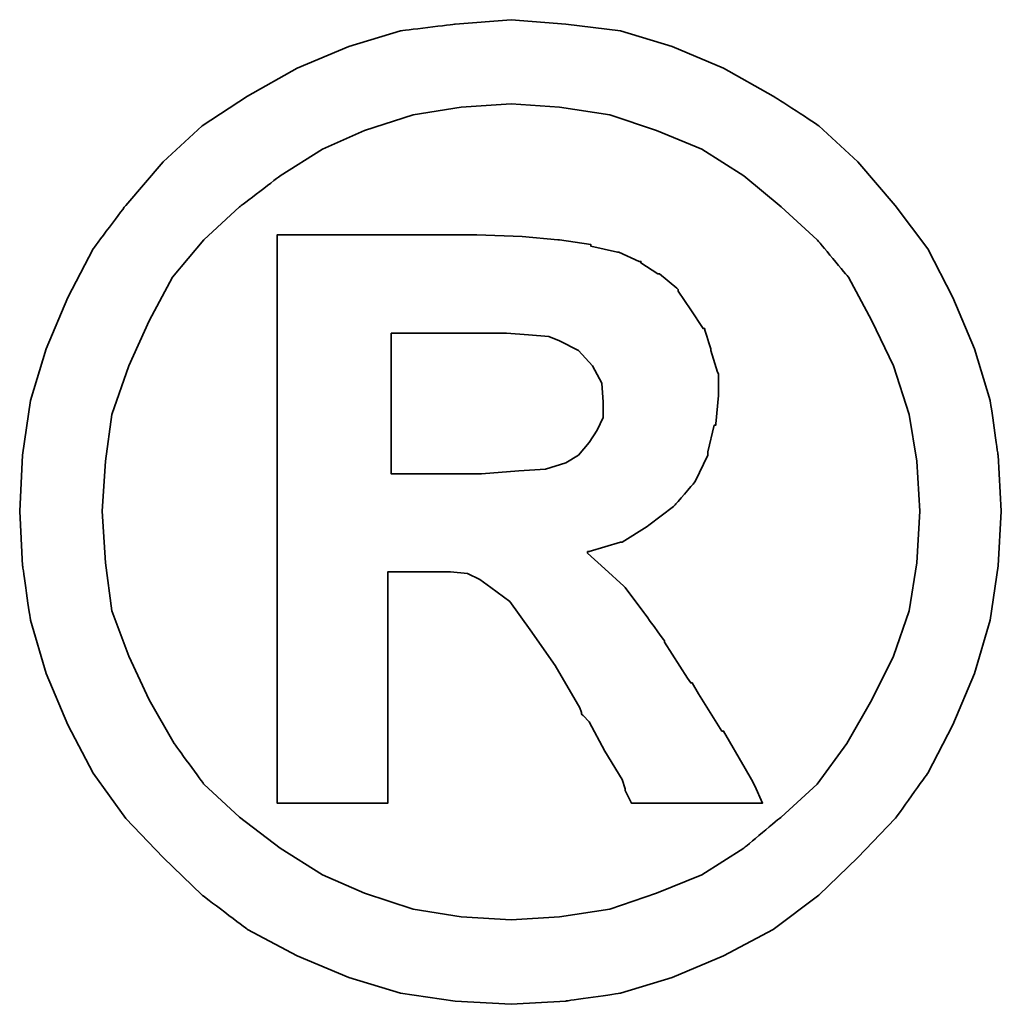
# Model space of a CAD drawing. Header units: millimetres. Extents: x 725 to 1020, y 323 to 423.
# Tile 50 of 54: x 967.133 to 967.781, y 350.736 to 351.385. Entities that reach past the tile are written whole.
import ezdxf

# ---------------------------------------------------------------- set-up
doc = ezdxf.new("R2010")
doc.units = ezdxf.units.MM
doc.header["$LTSCALE"] = 0.15
doc.layers.add('DIM', color=4, linetype='CONTINUOUS')
doc.layers.add('layer 1', color=7, linetype='CONTINUOUS')

# ---------------------------------------------------------------- blocks, each defined once
blk = doc.blocks.new('TBI MOTION logo(完整正式版)')
at = {"layer": 'layer 1', "color": 22, "lineweight": 35}
for points, knots in [([(81.20634, 4.98624), (81.20634, 4.98624), (81.18649, 5.32862), (81.18649, 5.32862), (81.18649, 5.32862), (81.18649, 5.32862), (81.13886, 5.66206), (81.13886, 5.66206), (81.13886, 5.66206), (81.13886, 5.66206), (81.04359, 5.97764), (81.04359, 5.97764), (81.04359, 5.97764), (81.04359, 5.97764), (80.91061, 6.29124), (80.91061, 6.29124), (80.91061, 6.29124), (80.91061, 6.29124), (80.75778, 6.58697), (80.75778, 6.58697), (80.75778, 6.58697), (80.75778, 6.58697), (80.5593, 6.85294), (80.5593, 6.85294), (80.5593, 6.85294), (80.5593, 6.85294), (80.33105, 7.1189), (80.33105, 7.1189), (80.33105, 7.1189), (80.33105, 7.1189), (80.09287, 7.33921), (80.09287, 7.33921), (80.09287, 7.33921), (80.09287, 7.33921), (79.815, 7.51982), (79.815, 7.51982), (79.815, 7.51982), (79.815, 7.51982), (79.51133, 7.69051), (79.51133, 7.69051), (79.51133, 7.69051), (79.51133, 7.69051), (79.19773, 7.8235), (79.19773, 7.8235), (79.19773, 7.8235), (79.19773, 7.8235), (78.88215, 7.91877), (78.88215, 7.91877), (78.88215, 7.91877), (78.88215, 7.91877), (78.54871, 7.95846), (78.54871, 7.95846), (78.54871, 7.95846), (78.54871, 7.95846), (78.21526, 7.98625), (78.21526, 7.98625), (78.21526, 7.98625), (78.21526, 7.98625), (77.87388, 7.95846), (77.87388, 7.95846), (77.87388, 7.95846), (77.87388, 7.95846), (77.54044, 7.91877), (77.54044, 7.91877), (77.54044, 7.91877), (77.54044, 7.91877), (77.22485, 7.8235), (77.22485, 7.8235), (77.22485, 7.8235), (77.22485, 7.8235), (76.91027, 7.69051), (76.91027, 7.69051), (76.91027, 7.69051), (76.91027, 7.69051), (76.6056, 7.51982), (76.6056, 7.51982), (76.6056, 7.51982), (76.6056, 7.51982), (76.32972, 7.33921), (76.32972, 7.33921), (76.32972, 7.33921), (76.32972, 7.33921), (76.09154, 7.1189), (76.09154, 7.1189), (76.09154, 7.1189), (76.09154, 7.1189), (75.86329, 6.85294), (75.86329, 6.85294), (75.86329, 6.85294), (75.86329, 6.85294), (75.66382, 6.58697), (75.66382, 6.58697), (75.66382, 6.58697), (75.66382, 6.58697), (75.51099, 6.29124), (75.51099, 6.29124), (75.51099, 6.29124), (75.51099, 6.29124), (75.37702, 5.97764), (75.37702, 5.97764), (75.37702, 5.97764), (75.37702, 5.97764), (75.28175, 5.66206), (75.28175, 5.66206), (75.28175, 5.66206), (75.28175, 5.66206), (75.23411, 5.32862), (75.23411, 5.32862), (75.23411, 5.32862), (75.23411, 5.32862), (75.21625, 4.98624), (75.21625, 4.98624), (75.21625, 4.98624), (75.21625, 4.98624), (75.23411, 4.6528), (75.23411, 4.6528), (75.23411, 4.6528), (75.23411, 4.6528), (75.28175, 4.32035), (75.28175, 4.32035), (75.28175, 4.32035), (75.28175, 4.32035), (75.37702, 3.99583), (75.37702, 3.99583), (75.37702, 3.99583), (75.37702, 3.99583), (75.51099, 3.68224), (75.51099, 3.68224), (75.51099, 3.68224), (75.51099, 3.68224), (75.66382, 3.38749), (75.66382, 3.38749), (75.66382, 3.38749), (75.66382, 3.38749), (75.86329, 3.10963), (75.86329, 3.10963), (75.86329, 3.10963), (75.86329, 3.10963), (76.09154, 2.87145), (76.09154, 2.87145), (76.09154, 2.87145), (76.09154, 2.87145), (76.32972, 2.6432), (76.32972, 2.6432), (76.32972, 2.6432), (76.32972, 2.6432), (76.6056, 2.43381), (76.6056, 2.43381), (76.6056, 2.43381), (76.6056, 2.43381), (76.91027, 2.27205), (76.91027, 2.27205), (76.91027, 2.27205), (76.91027, 2.27205), (77.22485, 2.13906), (77.22485, 2.13906), (77.22485, 2.13906), (77.22485, 2.13906), (77.54044, 2.0438), (77.54044, 2.0438), (77.54044, 2.0438), (77.54044, 2.0438), (77.87388, 1.99616), (77.87388, 1.99616), (77.87388, 1.99616), (77.87388, 1.99616), (78.21526, 1.97631), (78.21526, 1.97631), (78.21526, 1.97631), (78.21526, 1.97631), (78.54871, 1.99616), (78.54871, 1.99616), (78.54871, 1.99616), (78.54871, 1.99616), (78.88215, 2.0438), (78.88215, 2.0438), (78.88215, 2.0438), (78.88215, 2.0438), (79.19773, 2.13906), (79.19773, 2.13906), (79.19773, 2.13906), (79.19773, 2.13906), (79.51133, 2.27205), (79.51133, 2.27205), (79.51133, 2.27205), (79.51133, 2.27205), (79.815, 2.43381), (79.815, 2.43381), (79.815, 2.43381), (79.815, 2.43381), (80.09287, 2.6432), (80.09287, 2.6432), (80.09287, 2.6432), (80.09287, 2.6432), (80.33105, 2.87145), (80.33105, 2.87145), (80.33105, 2.87145), (80.33105, 2.87145), (80.5593, 3.10963), (80.5593, 3.10963), (80.5593, 3.10963), (80.5593, 3.10963), (80.75778, 3.38749), (80.75778, 3.38749), (80.75778, 3.38749), (80.75778, 3.38749), (80.91061, 3.68224), (80.91061, 3.68224), (80.91061, 3.68224), (80.91061, 3.68224), (81.04359, 3.99583), (81.04359, 3.99583), (81.04359, 3.99583), (81.04359, 3.99583), (81.13886, 4.32035), (81.13886, 4.32035), (81.13886, 4.32035), (81.13886, 4.32035), (81.18649, 4.6528), (81.18649, 4.6528), (81.18649, 4.6528), (81.18649, 4.6528), (81.20634, 4.98624), (81.20634, 4.98624)], [0, 0, 0, 0, 0.0178571, 0.0178571, 0.0178571, 0.0178572, 0.0357143, 0.0357143, 0.0357143, 0.0357143, 0.0535714, 0.0535714, 0.0535714, 0.0535714, 0.0714286, 0.0714286, 0.0714286, 0.0714286, 0.0892857, 0.0892857, 0.0892857, 0.0892857, 0.1071429, 0.1071429, 0.1071429, 0.1071429, 0.125, 0.125, 0.125, 0.125, 0.1428571, 0.1428571, 0.1428571, 0.1428572, 0.1607143, 0.1607143, 0.1607143, 0.1607143, 0.1785714, 0.1785714, 0.1785714, 0.1785714, 0.1964286, 0.1964286, 0.1964286, 0.1964286, 0.2142857, 0.2142857, 0.2142857, 0.2142857, 0.2321429, 0.2321429, 0.2321429, 0.2321429, 0.25, 0.25, 0.25, 0.25, 0.2678571, 0.2678571, 0.2678571, 0.2678572, 0.2857143, 0.2857143, 0.2857143, 0.2857143, 0.3035714, 0.3035714, 0.3035714, 0.3035714, 0.3214286, 0.3214286, 0.3214286, 0.3214286, 0.3392857, 0.3392857, 0.3392857, 0.3392857, 0.3571429, 0.3571429, 0.3571429, 0.3571429, 0.375, 0.375, 0.375, 0.375, 0.3928571, 0.3928571, 0.3928571, 0.3928572, 0.4107143, 0.4107143, 0.4107143, 0.4107143, 0.4285714, 0.4285714, 0.4285714, 0.4285714, 0.4464286, 0.4464286, 0.4464286, 0.4464286, 0.4642857, 0.4642857, 0.4642857, 0.4642857, 0.4821429, 0.4821429, 0.4821429, 0.4821429, 0.5, 0.5, 0.5, 0.5, 0.5178571, 0.5178571, 0.5178571, 0.5178572, 0.5357143, 0.5357143, 0.5357143, 0.5357143, 0.5535714, 0.5535714, 0.5535714, 0.5535714, 0.5714286, 0.5714286, 0.5714286, 0.5714286, 0.5892857, 0.5892857, 0.5892857, 0.5892857, 0.6071429, 0.6071429, 0.6071429, 0.6071429, 0.625, 0.625, 0.625, 0.625, 0.6428571, 0.6428571, 0.6428571, 0.6428572, 0.6607143, 0.6607143, 0.6607143, 0.6607143, 0.6785714, 0.6785714, 0.6785714, 0.6785714, 0.6964286, 0.6964286, 0.6964286, 0.6964286, 0.7142857, 0.7142857, 0.7142857, 0.7142857, 0.7321429, 0.7321429, 0.7321429, 0.7321429, 0.75, 0.75, 0.75, 0.75, 0.7678571, 0.7678571, 0.7678571, 0.7678572, 0.7857143, 0.7857143, 0.7857143, 0.7857143, 0.8035714, 0.8035714, 0.8035714, 0.8035714, 0.8214286, 0.8214286, 0.8214286, 0.8214286, 0.8392857, 0.8392857, 0.8392857, 0.8392857, 0.8571429, 0.8571429, 0.8571429, 0.8571429, 0.875, 0.875, 0.875, 0.875, 0.8928571, 0.8928571, 0.8928571, 0.8928572, 0.9107143, 0.9107143, 0.9107143, 0.9107143, 0.9285714, 0.9285714, 0.9285714, 0.9285714, 0.9464286, 0.9464286, 0.9464286, 0.9464286, 0.9642857, 0.9642857, 0.9642857, 0.9642857, 0.9821429, 0.9821429, 0.9821429, 0.9821429, 1, 1, 1, 1]), ([(80.71014, 4.98624), (80.71014, 4.98624), (80.69129, 5.29091), (80.69129, 5.29091), (80.69129, 5.29091), (80.69129, 5.29091), (80.64464, 5.57672), (80.64464, 5.57672), (80.64464, 5.57672), (80.64464, 5.57672), (80.54937, 5.87245), (80.54937, 5.87245), (80.54937, 5.87245), (80.54937, 5.87245), (80.41639, 6.14833), (80.41639, 6.14833), (80.41639, 6.14833), (80.41639, 6.14833), (80.27349, 6.41429), (80.27349, 6.41429), (80.27349, 6.41429), (80.27349, 6.41429), (80.08295, 6.64255), (80.08295, 6.64255), (80.08295, 6.64255), (80.08295, 6.64255), (79.86264, 6.84301), (79.86264, 6.84301), (79.86264, 6.84301), (79.86264, 6.84301), (79.63439, 7.03355), (79.63439, 7.03355), (79.63439, 7.03355), (79.63439, 7.03355), (79.37835, 7.1963), (79.37835, 7.1963), (79.37835, 7.1963), (79.37835, 7.1963), (79.10246, 7.30944), (79.10246, 7.30944), (79.10246, 7.30944), (79.10246, 7.30944), (78.81665, 7.40471), (78.81665, 7.40471), (78.81665, 7.40471), (78.81665, 7.40471), (78.511, 7.45234), (78.511, 7.45234), (78.511, 7.45234), (78.511, 7.45234), (78.21526, 7.47219), (78.21526, 7.47219), (78.21526, 7.47219), (78.21526, 7.47219), (77.9106, 7.45234), (77.9106, 7.45234), (77.9106, 7.45234), (77.9106, 7.45234), (77.61685, 7.40471), (77.61685, 7.40471), (77.61685, 7.40471), (77.61685, 7.40471), (77.32012, 7.30944), (77.32012, 7.30944), (77.32012, 7.30944), (77.32012, 7.30944), (77.06309, 7.1963), (77.06309, 7.1963), (77.06309, 7.1963), (77.06309, 7.1963), (76.80606, 7.03355), (76.80606, 7.03355), (76.80606, 7.03355), (76.80606, 7.03355), (76.55797, 6.84301), (76.55797, 6.84301), (76.55797, 6.84301), (76.55797, 6.84301), (76.34063, 6.64255), (76.34063, 6.64255), (76.34063, 6.64255), (76.34063, 6.64255), (76.1491, 6.41429), (76.1491, 6.41429), (76.1491, 6.41429), (76.1491, 6.41429), (76.0062, 6.14833), (76.0062, 6.14833), (76.0062, 6.14833), (76.0062, 6.14833), (75.88314, 5.87245), (75.88314, 5.87245), (75.88314, 5.87245), (75.88314, 5.87245), (75.77794, 5.57672), (75.77794, 5.57672), (75.77794, 5.57672), (75.77794, 5.57672), (75.73924, 5.29091), (75.73924, 5.29091), (75.73924, 5.29091), (75.73924, 5.29091), (75.72039, 4.98624), (75.72039, 4.98624), (75.72039, 4.98624), (75.72039, 4.98624), (75.73924, 4.67165), (75.73924, 4.67165), (75.73924, 4.67165), (75.73924, 4.67165), (75.77794, 4.37791), (75.77794, 4.37791), (75.77794, 4.37791), (75.77794, 4.37791), (75.88314, 4.10102), (75.88314, 4.10102), (75.88314, 4.10102), (75.88314, 4.10102), (76.0062, 3.83407), (76.0062, 3.83407), (76.0062, 3.83407), (76.0062, 3.83407), (76.15902, 3.56811), (76.15902, 3.56811), (76.15902, 3.56811), (76.15902, 3.56811), (76.34063, 3.32001), (76.34063, 3.32001), (76.34063, 3.32001), (76.34063, 3.32001), (76.55797, 3.11955), (76.55797, 3.11955), (76.55797, 3.11955), (76.55797, 3.11955), (76.80606, 2.92901), (76.80606, 2.92901), (76.80606, 2.92901), (76.80606, 2.92901), (77.06309, 2.76725), (77.06309, 2.76725), (77.06309, 2.76725), (77.06309, 2.76725), (77.32012, 2.65412), (77.32012, 2.65412), (77.32012, 2.65412), (77.32012, 2.65412), (77.61685, 2.55786), (77.61685, 2.55786), (77.61685, 2.55786), (77.61685, 2.55786), (77.9106, 2.51022), (77.9106, 2.51022), (77.9106, 2.51022), (77.9106, 2.51022), (78.21526, 2.49137), (78.21526, 2.49137), (78.21526, 2.49137), (78.21526, 2.49137), (78.511, 2.51022), (78.511, 2.51022), (78.511, 2.51022), (78.511, 2.51022), (78.81665, 2.55786), (78.81665, 2.55786), (78.81665, 2.55786), (78.81665, 2.55786), (79.10246, 2.65412), (79.10246, 2.65412), (79.10246, 2.65412), (79.10246, 2.65412), (79.37835, 2.76725), (79.37835, 2.76725), (79.37835, 2.76725), (79.37835, 2.76725), (79.63439, 2.92901), (79.63439, 2.92901), (79.63439, 2.92901), (79.63439, 2.92901), (79.86264, 3.11955), (79.86264, 3.11955), (79.86264, 3.11955), (79.86264, 3.11955), (80.08295, 3.32001), (80.08295, 3.32001), (80.08295, 3.32001), (80.08295, 3.32001), (80.26356, 3.56811), (80.26356, 3.56811), (80.26356, 3.56811), (80.26356, 3.56811), (80.41639, 3.83407), (80.41639, 3.83407), (80.41639, 3.83407), (80.41639, 3.83407), (80.54937, 4.10102), (80.54937, 4.10102), (80.54937, 4.10102), (80.54937, 4.10102), (80.64464, 4.37791), (80.64464, 4.37791), (80.64464, 4.37791), (80.64464, 4.37791), (80.69129, 4.67165), (80.69129, 4.67165), (80.69129, 4.67165), (80.69129, 4.67165), (80.71014, 4.98624), (80.71014, 4.98624)], [0, 0, 0, 0, 0.0192308, 0.0192308, 0.0192308, 0.0192308, 0.0384615, 0.0384615, 0.0384615, 0.0384615, 0.0576923, 0.0576923, 0.0576923, 0.0576923, 0.0769231, 0.0769231, 0.0769231, 0.0769231, 0.0961538, 0.0961538, 0.0961538, 0.0961539, 0.1153846, 0.1153846, 0.1153846, 0.1153846, 0.1346154, 0.1346154, 0.1346154, 0.1346154, 0.1538462, 0.1538462, 0.1538462, 0.1538462, 0.1730769, 0.1730769, 0.1730769, 0.1730769, 0.1923077, 0.1923077, 0.1923077, 0.1923077, 0.2115385, 0.2115385, 0.2115385, 0.2115385, 0.2307692, 0.2307692, 0.2307692, 0.2307692, 0.25, 0.25, 0.25, 0.25, 0.2692308, 0.2692308, 0.2692308, 0.2692308, 0.2884615, 0.2884615, 0.2884615, 0.2884615, 0.3076923, 0.3076923, 0.3076923, 0.3076923, 0.3269231, 0.3269231, 0.3269231, 0.3269231, 0.3461538, 0.3461538, 0.3461538, 0.3461539, 0.3653846, 0.3653846, 0.3653846, 0.3653846, 0.3846154, 0.3846154, 0.3846154, 0.3846154, 0.4038462, 0.4038462, 0.4038462, 0.4038462, 0.4230769, 0.4230769, 0.4230769, 0.4230769, 0.4423077, 0.4423077, 0.4423077, 0.4423077, 0.4615385, 0.4615385, 0.4615385, 0.4615385, 0.4807692, 0.4807692, 0.4807692, 0.4807692, 0.5, 0.5, 0.5, 0.5, 0.5192308, 0.5192308, 0.5192308, 0.5192308, 0.5384615, 0.5384615, 0.5384615, 0.5384615, 0.5576923, 0.5576923, 0.5576923, 0.5576923, 0.5769231, 0.5769231, 0.5769231, 0.5769231, 0.5961538, 0.5961538, 0.5961538, 0.5961539, 0.6153846, 0.6153846, 0.6153846, 0.6153846, 0.6346154, 0.6346154, 0.6346154, 0.6346154, 0.6538462, 0.6538462, 0.6538462, 0.6538462, 0.6730769, 0.6730769, 0.6730769, 0.6730769, 0.6923077, 0.6923077, 0.6923077, 0.6923077, 0.7115385, 0.7115385, 0.7115385, 0.7115385, 0.7307692, 0.7307692, 0.7307692, 0.7307692, 0.75, 0.75, 0.75, 0.75, 0.7692308, 0.7692308, 0.7692308, 0.7692308, 0.7884615, 0.7884615, 0.7884615, 0.7884615, 0.8076923, 0.8076923, 0.8076923, 0.8076923, 0.8269231, 0.8269231, 0.8269231, 0.8269231, 0.8461538, 0.8461538, 0.8461538, 0.8461539, 0.8653846, 0.8653846, 0.8653846, 0.8653846, 0.8846154, 0.8846154, 0.8846154, 0.8846154, 0.9038462, 0.9038462, 0.9038462, 0.9038462, 0.9230769, 0.9230769, 0.9230769, 0.9230769, 0.9423077, 0.9423077, 0.9423077, 0.9423077, 0.9615385, 0.9615385, 0.9615385, 0.9615385, 0.9807692, 0.9807692, 0.9807692, 0.9807692, 1, 1, 1, 1]), ([(76.78721, 3.2823), (76.78721, 3.2823), (76.78721, 3.32001), (76.78721, 3.32001), (76.78721, 3.32001), (76.78721, 3.32001), (76.78721, 3.42422), (76.78721, 3.42422), (76.78721, 3.42422), (76.78721, 3.42422), (76.78721, 3.59689), (76.78721, 3.59689), (76.78721, 3.59689), (76.78721, 3.59689), (76.78721, 3.80529), (76.78721, 3.80529), (76.78721, 3.80529), (76.78721, 3.80529), (76.78721, 4.0524), (76.78721, 4.0524), (76.78721, 4.0524), (76.78721, 4.0524), (76.78721, 4.32035), (76.78721, 4.32035), (76.78721, 4.32035), (76.78721, 4.32035), (76.78721, 4.92868), (76.78721, 4.92868), (76.78721, 4.92868), (76.78721, 4.92868), (76.78721, 5.53801), (76.78721, 5.53801), (76.78721, 5.53801), (76.78721, 5.53801), (76.78721, 5.82482), (76.78721, 5.82482), (76.78721, 5.82482), (76.78721, 5.82482), (76.78721, 6.07291), (76.78721, 6.07291), (76.78721, 6.07291), (76.78721, 6.07291), (76.78721, 6.30017), (76.78721, 6.30017), (76.78721, 6.30017), (76.78721, 6.30017), (76.78721, 6.45399), (76.78721, 6.45399), (76.78721, 6.45399), (76.78721, 6.45399), (76.78721, 6.5572), (76.78721, 6.5572), (76.78721, 6.5572), (76.78721, 6.5572), (76.78721, 6.59689), (76.78721, 6.59689), (76.78721, 6.59689), (76.78721, 6.59689), (76.78721, 6.67232), (76.78721, 6.67232), (76.78721, 6.67232), (76.78721, 6.67232), (76.8537, 6.67232), (76.8537, 6.67232), (76.8537, 6.67232), (76.8537, 6.67232), (76.87355, 6.67232), (76.87355, 6.67232), (76.87355, 6.67232), (76.87355, 6.67232), (76.91027, 6.67232), (76.91027, 6.67232), (76.91027, 6.67232), (76.91027, 6.67232), (77.04424, 6.67232), (77.04424, 6.67232), (77.04424, 6.67232), (77.04424, 6.67232), (77.22485, 6.67232), (77.22485, 6.67232), (77.22485, 6.67232), (77.22485, 6.67232), (77.43524, 6.67232), (77.43524, 6.67232), (77.43524, 6.67232), (77.43524, 6.67232), (77.65357, 6.67232), (77.65357, 6.67232), (77.65357, 6.67232), (77.65357, 6.67232), (77.82625, 6.67232), (77.82625, 6.67232), (77.82625, 6.67232), (77.82625, 6.67232), (77.94037, 6.67232), (77.94037, 6.67232), (77.94037, 6.67232), (77.94037, 6.67232), (77.97709, 6.67232), (77.97709, 6.67232), (77.97709, 6.67232), (77.97709, 6.67232), (77.99694, 6.67232), (77.99694, 6.67232), (77.99694, 6.67232), (77.99694, 6.67232), (78.00686, 6.67232), (78.00686, 6.67232), (78.00686, 6.67232), (78.00686, 6.67232), (78.28275, 6.6624), (78.28275, 6.6624), (78.28275, 6.6624), (78.28275, 6.6624), (78.50107, 6.64255), (78.50107, 6.64255), (78.50107, 6.64255), (78.50107, 6.64255), (78.511, 6.64255), (78.511, 6.64255), (78.511, 6.64255), (78.511, 6.64255), (78.70154, 6.61476), (78.70154, 6.61476), (78.70154, 6.61476), (78.70154, 6.61476), (78.70154, 6.60483), (78.70154, 6.60483), (78.70154, 6.60483), (78.70154, 6.60483), (78.86429, 6.56713), (78.86429, 6.56713), (78.86429, 6.56713), (78.86429, 6.56713), (78.87223, 6.56713), (78.87223, 6.56713), (78.87223, 6.56713), (78.87223, 6.56713), (78.99727, 6.51056), (78.99727, 6.51056), (78.99727, 6.51056), (78.99727, 6.51056), (79.00719, 6.51056), (79.00719, 6.51056), (79.00719, 6.51056), (79.00719, 6.51056), (79.00719, 6.50162), (79.00719, 6.50162), (79.00719, 6.50162), (79.00719, 6.50162), (79.1104, 6.43415), (79.1104, 6.43415), (79.1104, 6.43415), (79.1104, 6.43415), (79.12132, 6.43415), (79.12132, 6.43415), (79.12132, 6.43415), (79.12132, 6.43415), (79.22552, 6.34781), (79.22552, 6.34781), (79.22552, 6.34781), (79.22552, 6.34781), (79.23544, 6.33888), (79.23544, 6.33888), (79.23544, 6.33888), (79.23544, 6.33888), (79.23544, 6.32895), (79.23544, 6.32895), (79.23544, 6.32895), (79.23544, 6.32895), (79.31087, 6.21483), (79.31087, 6.21483), (79.31087, 6.21483), (79.31087, 6.21483), (79.38629, 6.1007), (79.38629, 6.1007), (79.38629, 6.1007), (79.38629, 6.1007), (79.3972, 6.1007), (79.3972, 6.1007), (79.3972, 6.1007), (79.3972, 6.1007), (79.3972, 6.09078), (79.3972, 6.09078), (79.3972, 6.09078), (79.3972, 6.09078), (79.43392, 5.97764), (79.43392, 5.97764), (79.43392, 5.97764), (79.43392, 5.97764), (79.43392, 5.96772), (79.43392, 5.96772), (79.43392, 5.96772), (79.43392, 5.96772), (79.47362, 5.83474), (79.47362, 5.83474), (79.47362, 5.83474), (79.47362, 5.83474), (79.48156, 5.82482), (79.48156, 5.82482), (79.48156, 5.82482), (79.48156, 5.82482), (79.48156, 5.69977), (79.48156, 5.69977), (79.48156, 5.69977), (79.48156, 5.69977), (79.48156, 5.69183), (79.48156, 5.69183), (79.48156, 5.69183), (79.48156, 5.69183), (79.4637, 5.51915), (79.4637, 5.51915), (79.4637, 5.51915), (79.4637, 5.51915), (79.4637, 5.51122), (79.4637, 5.51122), (79.4637, 5.51122), (79.4637, 5.51122), (79.45377, 5.51122), (79.45377, 5.51122), (79.45377, 5.51122), (79.45377, 5.51122), (79.41507, 5.34847), (79.41507, 5.34847), (79.41507, 5.34847), (79.41507, 5.34847), (79.41507, 5.33854), (79.41507, 5.33854), (79.41507, 5.33854), (79.41507, 5.33854), (79.41507, 5.32862), (79.41507, 5.32862), (79.41507, 5.32862), (79.41507, 5.32862), (79.33865, 5.16785), (79.33865, 5.16785), (79.33865, 5.16785), (79.33865, 5.16785), (79.33071, 5.15693), (79.33071, 5.15693), (79.33071, 5.15693), (79.33071, 5.15693), (79.2156, 5.02495), (79.2156, 5.02495), (79.2156, 5.02495), (79.2156, 5.02495), (79.20567, 5.01502), (79.20567, 5.01502), (79.20567, 5.01502), (79.20567, 5.01502), (79.05483, 4.89991), (79.05483, 4.89991), (79.05483, 4.89991), (79.05483, 4.89991), (79.04491, 4.89197), (79.04491, 4.89197), (79.04491, 4.89197), (79.04491, 4.89197), (78.89208, 4.7967), (78.89208, 4.7967), (78.89208, 4.7967), (78.89208, 4.7967), (78.88215, 4.7967), (78.88215, 4.7967), (78.88215, 4.7967), (78.88215, 4.7967), (78.69161, 4.73913), (78.69161, 4.73913), (78.69161, 4.73913), (78.69161, 4.73913), (78.68169, 4.73913), (78.68169, 4.73913), (78.68169, 4.73913), (78.68169, 4.73913), (78.68169, 4.72921), (78.68169, 4.72921), (78.68169, 4.72921), (78.68169, 4.72921), (78.78688, 4.63394), (78.78688, 4.63394), (78.78688, 4.63394), (78.78688, 4.63394), (78.902, 4.52875), (78.902, 4.52875), (78.902, 4.52875), (78.902, 4.52875), (78.91093, 4.52081), (78.91093, 4.52081), (78.91093, 4.52081), (78.91093, 4.52081), (79.02506, 4.36798), (79.02506, 4.36798), (79.02506, 4.36798), (79.02506, 4.36798), (79.1501, 4.1953), (79.1501, 4.1953), (79.1501, 4.1953), (79.1501, 4.1953), (79.1501, 4.18736), (79.1501, 4.18736), (79.1501, 4.18736), (79.1501, 4.18736), (79.29201, 3.96705), (79.29201, 3.96705), (79.29201, 3.96705), (79.29201, 3.96705), (79.31087, 3.93828), (79.31087, 3.93828), (79.31087, 3.93828), (79.31087, 3.93828), (79.32079, 3.93828), (79.32079, 3.93828), (79.32079, 3.93828), (79.32079, 3.93828), (79.3585, 3.87178), (79.3585, 3.87178), (79.3585, 3.87178), (79.3585, 3.87178), (79.50141, 3.64353), (79.50141, 3.64353), (79.50141, 3.64353), (79.50141, 3.64353), (79.51133, 3.64353), (79.51133, 3.64353), (79.51133, 3.64353), (79.51133, 3.64353), (79.64431, 3.41528), (79.64431, 3.41528), (79.64431, 3.41528), (79.64431, 3.41528), (79.68202, 3.3478), (79.68202, 3.3478), (79.68202, 3.3478), (79.68202, 3.3478), (79.70187, 3.31009), (79.70187, 3.31009), (79.70187, 3.31009), (79.70187, 3.31009), (79.7495, 3.2049), (79.7495, 3.2049), (79.7495, 3.2049), (79.7495, 3.2049), (79.64431, 3.2049), (79.64431, 3.2049), (79.64431, 3.2049), (79.64431, 3.2049), (79.62546, 3.2049), (79.62546, 3.2049), (79.62546, 3.2049), (79.62546, 3.2049), (79.53912, 3.2049), (79.53912, 3.2049), (79.53912, 3.2049), (79.53912, 3.2049), (79.31087, 3.2049), (79.31087, 3.2049), (79.31087, 3.2049), (79.31087, 3.2049), (79.08262, 3.2049), (79.08262, 3.2049), (79.08262, 3.2049), (79.08262, 3.2049), (79.00719, 3.2049), (79.00719, 3.2049), (79.00719, 3.2049), (79.00719, 3.2049), (78.98735, 3.2049), (78.98735, 3.2049), (78.98735, 3.2049), (78.98735, 3.2049), (78.94964, 3.2049), (78.94964, 3.2049), (78.94964, 3.2049), (78.94964, 3.2049), (78.92979, 3.24459), (78.92979, 3.24459), (78.92979, 3.24459), (78.92979, 3.24459), (78.91093, 3.2823), (78.91093, 3.2823), (78.91093, 3.2823), (78.91093, 3.2823), (78.91093, 3.29223), (78.91093, 3.29223), (78.91093, 3.29223), (78.91093, 3.29223), (78.89208, 3.3478), (78.89208, 3.3478), (78.89208, 3.3478), (78.89208, 3.3478), (78.78688, 3.52048), (78.78688, 3.52048), (78.78688, 3.52048), (78.78688, 3.52048), (78.69161, 3.7001), (78.69161, 3.7001), (78.69161, 3.7001), (78.69161, 3.7001), (78.6539, 3.7388), (78.6539, 3.7388), (78.6539, 3.7388), (78.6539, 3.7388), (78.64398, 3.74873), (78.64398, 3.74873), (78.64398, 3.74873), (78.64398, 3.74873), (78.64398, 3.75766), (78.64398, 3.75766), (78.64398, 3.75766), (78.64398, 3.75766), (78.63405, 3.78644), (78.63405, 3.78644), (78.63405, 3.78644), (78.63405, 3.78644), (78.48321, 4.04347), (78.48321, 4.04347), (78.48321, 4.04347), (78.48321, 4.04347), (78.33038, 4.2618), (78.33038, 4.2618), (78.33038, 4.2618), (78.33038, 4.2618), (78.20732, 4.43447), (78.20732, 4.43447), (78.20732, 4.43447), (78.20732, 4.43447), (78.09221, 4.52081), (78.09221, 4.52081), (78.09221, 4.52081), (78.09221, 4.52081), (78.02472, 4.56845), (78.02472, 4.56845), (78.02472, 4.56845), (78.02472, 4.56845), (77.9493, 4.60616), (77.9493, 4.60616), (77.9493, 4.60616), (77.9493, 4.60616), (77.8451, 4.61608), (77.8451, 4.61608), (77.8451, 4.61608), (77.8451, 4.61608), (77.71113, 4.61608), (77.71113, 4.61608), (77.71113, 4.61608), (77.71113, 4.61608), (77.69128, 4.61608), (77.69128, 4.61608), (77.69128, 4.61608), (77.69128, 4.61608), (77.67342, 4.61608), (77.67342, 4.61608), (77.67342, 4.61608), (77.67342, 4.61608), (77.5583, 4.61608), (77.5583, 4.61608), (77.5583, 4.61608), (77.5583, 4.61608), (77.46303, 4.61608), (77.46303, 4.61608), (77.46303, 4.61608), (77.46303, 4.61608), (77.46303, 4.54761), (77.46303, 4.54761), (77.46303, 4.54761), (77.46303, 4.54761), (77.46303, 4.47318), (77.46303, 4.47318), (77.46303, 4.47318), (77.46303, 4.47318), (77.46303, 4.24294), (77.46303, 4.24294), (77.46303, 4.24294), (77.46303, 4.24294), (77.46303, 3.99583), (77.46303, 3.99583), (77.46303, 3.99583), (77.46303, 3.99583), (77.46303, 3.72888), (77.46303, 3.72888), (77.46303, 3.72888), (77.46303, 3.72888), (77.46303, 3.51055), (77.46303, 3.51055), (77.46303, 3.51055), (77.46303, 3.51055), (77.46303, 3.42422), (77.46303, 3.42422), (77.46303, 3.42422), (77.46303, 3.42422), (77.46303, 3.35773), (77.46303, 3.35773), (77.46303, 3.35773), (77.46303, 3.35773), (77.46303, 3.30017), (77.46303, 3.30017), (77.46303, 3.30017), (77.46303, 3.30017), (77.46303, 3.2823), (77.46303, 3.2823), (77.46303, 3.2823), (77.46303, 3.2823), (77.46303, 3.2049), (77.46303, 3.2049), (77.46303, 3.2049), (77.46303, 3.2049), (77.39753, 3.2049), (77.39753, 3.2049), (77.39753, 3.2049), (77.39753, 3.2049), (77.37768, 3.2049), (77.37768, 3.2049), (77.37768, 3.2049), (77.37768, 3.2049), (77.32012, 3.2049), (77.32012, 3.2049), (77.32012, 3.2049), (77.32012, 3.2049), (77.12165, 3.2049), (77.12165, 3.2049), (77.12165, 3.2049), (77.12165, 3.2049), (76.94897, 3.2049), (76.94897, 3.2049), (76.94897, 3.2049), (76.94897, 3.2049), (76.8924, 3.2049), (76.8924, 3.2049), (76.8924, 3.2049), (76.8924, 3.2049), (76.8537, 3.2049), (76.8537, 3.2049), (76.8537, 3.2049), (76.8537, 3.2049), (76.78721, 3.2049), (76.78721, 3.2049), (76.78721, 3.2049), (76.78721, 3.2049), (76.78721, 3.2823), (76.78721, 3.2823)], [0, 0, 0, 0, 0.0074074, 0.0074074, 0.0074074, 0.0074074, 0.0148148, 0.0148148, 0.0148148, 0.0148148, 0.0222222, 0.0222222, 0.0222222, 0.0222222, 0.0296296, 0.0296296, 0.0296296, 0.0296296, 0.037037, 0.037037, 0.037037, 0.037037, 0.0444444, 0.0444444, 0.0444444, 0.0444445, 0.0518519, 0.0518519, 0.0518519, 0.0518519, 0.0592593, 0.0592593, 0.0592593, 0.0592593, 0.0666667, 0.0666667, 0.0666667, 0.0666667, 0.0740741, 0.0740741, 0.0740741, 0.0740741, 0.0814815, 0.0814815, 0.0814815, 0.0814815, 0.0888889, 0.0888889, 0.0888889, 0.0888889, 0.0962963, 0.0962963, 0.0962963, 0.0962963, 0.1037037, 0.1037037, 0.1037037, 0.1037037, 0.1111111, 0.1111111, 0.1111111, 0.1111111, 0.1185185, 0.1185185, 0.1185185, 0.1185185, 0.1259259, 0.1259259, 0.1259259, 0.1259259, 0.1333333, 0.1333333, 0.1333333, 0.1333333, 0.1407407, 0.1407407, 0.1407407, 0.1407408, 0.1481481, 0.1481481, 0.1481481, 0.1481482, 0.1555556, 0.1555556, 0.1555556, 0.1555556, 0.162963, 0.162963, 0.162963, 0.162963, 0.1703704, 0.1703704, 0.1703704, 0.1703704, 0.1777778, 0.1777778, 0.1777778, 0.1777778, 0.1851852, 0.1851852, 0.1851852, 0.1851852, 0.1925926, 0.1925926, 0.1925926, 0.1925926, 0.2, 0.2, 0.2, 0.2, 0.2074074, 0.2074074, 0.2074074, 0.2074074, 0.2148148, 0.2148148, 0.2148148, 0.2148148, 0.2222222, 0.2222222, 0.2222222, 0.2222222, 0.2296296, 0.2296296, 0.2296296, 0.2296296, 0.237037, 0.237037, 0.237037, 0.237037, 0.2444444, 0.2444444, 0.2444444, 0.2444445, 0.2518519, 0.2518519, 0.2518519, 0.2518519, 0.2592593, 0.2592593, 0.2592593, 0.2592593, 0.2666667, 0.2666667, 0.2666667, 0.2666667, 0.2740741, 0.2740741, 0.2740741, 0.2740741, 0.2814815, 0.2814815, 0.2814815, 0.2814815, 0.2888889, 0.2888889, 0.2888889, 0.2888889, 0.2962963, 0.2962963, 0.2962963, 0.2962963, 0.3037037, 0.3037037, 0.3037037, 0.3037037, 0.3111111, 0.3111111, 0.3111111, 0.3111111, 0.3185185, 0.3185185, 0.3185185, 0.3185185, 0.3259259, 0.3259259, 0.3259259, 0.3259259, 0.3333333, 0.3333333, 0.3333333, 0.3333333, 0.3407407, 0.3407407, 0.3407407, 0.3407408, 0.3481481, 0.3481481, 0.3481481, 0.3481482, 0.3555556, 0.3555556, 0.3555556, 0.3555556, 0.362963, 0.362963, 0.362963, 0.362963, 0.3703704, 0.3703704, 0.3703704, 0.3703704, 0.3777778, 0.3777778, 0.3777778, 0.3777778, 0.3851852, 0.3851852, 0.3851852, 0.3851852, 0.3925926, 0.3925926, 0.3925926, 0.3925926, 0.4, 0.4, 0.4, 0.4, 0.4074074, 0.4074074, 0.4074074, 0.4074074, 0.4148148, 0.4148148, 0.4148148, 0.4148148, 0.4222222, 0.4222222, 0.4222222, 0.4222222, 0.4296296, 0.4296296, 0.4296296, 0.4296296, 0.437037, 0.437037, 0.437037, 0.437037, 0.4444444, 0.4444444, 0.4444444, 0.4444445, 0.4518519, 0.4518519, 0.4518519, 0.4518519, 0.4592593, 0.4592593, 0.4592593, 0.4592593, 0.4666667, 0.4666667, 0.4666667, 0.4666667, 0.4740741, 0.4740741, 0.4740741, 0.4740741, 0.4814815, 0.4814815, 0.4814815, 0.4814815, 0.4888889, 0.4888889, 0.4888889, 0.4888889, 0.4962963, 0.4962963, 0.4962963, 0.4962963, 0.5037037, 0.5037037, 0.5037037, 0.5037037, 0.5111111, 0.5111111, 0.5111111, 0.5111111, 0.5185185, 0.5185185, 0.5185185, 0.5185185, 0.5259259, 0.5259259, 0.5259259, 0.5259259, 0.5333333, 0.5333333, 0.5333333, 0.5333333, 0.5407407, 0.5407407, 0.5407407, 0.5407408, 0.5481481, 0.5481481, 0.5481481, 0.5481482, 0.5555556, 0.5555556, 0.5555556, 0.5555556, 0.562963, 0.562963, 0.562963, 0.562963, 0.5703704, 0.5703704, 0.5703704, 0.5703704, 0.5777778, 0.5777778, 0.5777778, 0.5777778, 0.5851852, 0.5851852, 0.5851852, 0.5851852, 0.5925926, 0.5925926, 0.5925926, 0.5925926, 0.6, 0.6, 0.6, 0.6, 0.6074074, 0.6074074, 0.6074074, 0.6074074, 0.6148148, 0.6148148, 0.6148148, 0.6148148, 0.6222222, 0.6222222, 0.6222222, 0.6222222, 0.6296296, 0.6296296, 0.6296296, 0.6296296, 0.637037, 0.637037, 0.637037, 0.637037, 0.6444444, 0.6444444, 0.6444444, 0.6444445, 0.6518519, 0.6518519, 0.6518519, 0.6518519, 0.6592593, 0.6592593, 0.6592593, 0.6592593, 0.6666667, 0.6666667, 0.6666667, 0.6666667, 0.6740741, 0.6740741, 0.6740741, 0.6740741, 0.6814815, 0.6814815, 0.6814815, 0.6814815, 0.6888889, 0.6888889, 0.6888889, 0.6888889, 0.6962963, 0.6962963, 0.6962963, 0.6962963, 0.7037037, 0.7037037, 0.7037037, 0.7037037, 0.7111111, 0.7111111, 0.7111111, 0.7111111, 0.7185185, 0.7185185, 0.7185185, 0.7185185, 0.7259259, 0.7259259, 0.7259259, 0.7259259, 0.7333333, 0.7333333, 0.7333333, 0.7333333, 0.7407407, 0.7407407, 0.7407407, 0.7407408, 0.7481481, 0.7481481, 0.7481481, 0.7481482, 0.7555556, 0.7555556, 0.7555556, 0.7555556, 0.762963, 0.762963, 0.762963, 0.762963, 0.7703704, 0.7703704, 0.7703704, 0.7703704, 0.7777778, 0.7777778, 0.7777778, 0.7777778, 0.7851852, 0.7851852, 0.7851852, 0.7851852, 0.7925926, 0.7925926, 0.7925926, 0.7925926, 0.8, 0.8, 0.8, 0.8, 0.8074074, 0.8074074, 0.8074074, 0.8074074, 0.8148148, 0.8148148, 0.8148148, 0.8148148, 0.8222222, 0.8222222, 0.8222222, 0.8222222, 0.8296296, 0.8296296, 0.8296296, 0.8296296, 0.837037, 0.837037, 0.837037, 0.837037, 0.8444444, 0.8444444, 0.8444444, 0.8444445, 0.8518519, 0.8518519, 0.8518519, 0.8518519, 0.8592593, 0.8592593, 0.8592593, 0.8592593, 0.8666667, 0.8666667, 0.8666667, 0.8666667, 0.8740741, 0.8740741, 0.8740741, 0.8740741, 0.8814815, 0.8814815, 0.8814815, 0.8814815, 0.8888889, 0.8888889, 0.8888889, 0.8888889, 0.8962963, 0.8962963, 0.8962963, 0.8962963, 0.9037037, 0.9037037, 0.9037037, 0.9037037, 0.9111111, 0.9111111, 0.9111111, 0.9111111, 0.9185185, 0.9185185, 0.9185185, 0.9185185, 0.9259259, 0.9259259, 0.9259259, 0.9259259, 0.9333333, 0.9333333, 0.9333333, 0.9333333, 0.9407407, 0.9407407, 0.9407407, 0.9407408, 0.9481481, 0.9481481, 0.9481481, 0.9481482, 0.9555556, 0.9555556, 0.9555556, 0.9555556, 0.962963, 0.962963, 0.962963, 0.962963, 0.9703704, 0.9703704, 0.9703704, 0.9703704, 0.9777778, 0.9777778, 0.9777778, 0.9777778, 0.9851852, 0.9851852, 0.9851852, 0.9851852, 0.9925926, 0.9925926, 0.9925926, 0.9925926, 1, 1, 1, 1]), ([(77.48288, 6.07291), (77.48288, 6.07291), (77.48288, 5.99551), (77.48288, 5.99551), (77.48288, 5.99551), (77.48288, 5.99551), (77.48288, 5.82482), (77.48288, 5.82482), (77.48288, 5.82482), (77.48288, 5.82482), (77.48288, 5.63328), (77.48288, 5.63328), (77.48288, 5.63328), (77.48288, 5.63328), (77.48288, 5.46358), (77.48288, 5.46358), (77.48288, 5.46358), (77.48288, 5.46358), (77.48288, 5.29091), (77.48288, 5.29091), (77.48288, 5.29091), (77.48288, 5.29091), (77.48288, 5.21449), (77.48288, 5.21449), (77.48288, 5.21449), (77.48288, 5.21449), (77.50074, 5.21449), (77.50074, 5.21449), (77.50074, 5.21449), (77.50074, 5.21449), (77.71113, 5.21449), (77.71113, 5.21449), (77.71113, 5.21449), (77.71113, 5.21449), (77.94037, 5.21449), (77.94037, 5.21449), (77.94037, 5.21449), (77.94037, 5.21449), (78.01579, 5.21449), (78.01579, 5.21449), (78.01579, 5.21449), (78.01579, 5.21449), (78.03465, 5.21449), (78.03465, 5.21449), (78.03465, 5.21449), (78.03465, 5.21449), (78.2629, 5.23335), (78.2629, 5.23335), (78.2629, 5.23335), (78.2629, 5.23335), (78.42565, 5.24327), (78.42565, 5.24327), (78.42565, 5.24327), (78.42565, 5.24327), (78.54871, 5.28098), (78.54871, 5.28098), (78.54871, 5.28098), (78.54871, 5.28098), (78.62611, 5.32862), (78.62611, 5.32862), (78.62611, 5.32862), (78.62611, 5.32862), (78.69161, 5.40503), (78.69161, 5.40503), (78.69161, 5.40503), (78.69161, 5.40503), (78.73925, 5.48145), (78.73925, 5.48145), (78.73925, 5.48145), (78.73925, 5.48145), (78.77696, 5.55885), (78.77696, 5.55885), (78.77696, 5.55885), (78.77696, 5.55885), (78.77696, 5.65214), (78.77696, 5.65214), (78.77696, 5.65214), (78.77696, 5.65214), (78.76902, 5.76726), (78.76902, 5.76726), (78.76902, 5.76726), (78.76902, 5.76726), (78.71146, 5.87245), (78.71146, 5.87245), (78.71146, 5.87245), (78.71146, 5.87245), (78.62611, 5.96772), (78.62611, 5.96772), (78.62611, 5.96772), (78.62611, 5.96772), (78.511, 6.02528), (78.511, 6.02528), (78.511, 6.02528), (78.511, 6.02528), (78.44451, 6.05306), (78.44451, 6.05306), (78.44451, 6.05306), (78.44451, 6.05306), (78.32046, 6.06299), (78.32046, 6.06299), (78.32046, 6.06299), (78.32046, 6.06299), (78.18748, 6.07291), (78.18748, 6.07291), (78.18748, 6.07291), (78.18748, 6.07291), (77.99694, 6.07291), (77.99694, 6.07291), (77.99694, 6.07291), (77.99694, 6.07291), (77.97709, 6.07291), (77.97709, 6.07291), (77.97709, 6.07291), (77.97709, 6.07291), (77.90167, 6.07291), (77.90167, 6.07291), (77.90167, 6.07291), (77.90167, 6.07291), (77.69128, 6.07291), (77.69128, 6.07291), (77.69128, 6.07291), (77.69128, 6.07291), (77.50074, 6.07291), (77.50074, 6.07291), (77.50074, 6.07291), (77.50074, 6.07291), (77.48288, 6.07291), (77.48288, 6.07291)], [0, 0, 0, 0, 0.03125, 0.03125, 0.03125, 0.03125, 0.0625, 0.0625, 0.0625, 0.0625, 0.09375, 0.09375, 0.09375, 0.09375, 0.125, 0.125, 0.125, 0.125, 0.15625, 0.15625, 0.15625, 0.15625, 0.1875, 0.1875, 0.1875, 0.1875, 0.21875, 0.21875, 0.21875, 0.21875, 0.25, 0.25, 0.25, 0.25, 0.28125, 0.28125, 0.28125, 0.28125, 0.3125, 0.3125, 0.3125, 0.3125, 0.34375, 0.34375, 0.34375, 0.34375, 0.375, 0.375, 0.375, 0.375, 0.40625, 0.40625, 0.40625, 0.40625, 0.4375, 0.4375, 0.4375, 0.4375, 0.46875, 0.46875, 0.46875, 0.46875, 0.5, 0.5, 0.5, 0.5, 0.53125, 0.53125, 0.53125, 0.53125, 0.5625, 0.5625, 0.5625, 0.5625, 0.59375, 0.59375, 0.59375, 0.59375, 0.625, 0.625, 0.625, 0.625, 0.65625, 0.65625, 0.65625, 0.65625, 0.6875, 0.6875, 0.6875, 0.6875, 0.71875, 0.71875, 0.71875, 0.71875, 0.75, 0.75, 0.75, 0.75, 0.78125, 0.78125, 0.78125, 0.78125, 0.8125, 0.8125, 0.8125, 0.8125, 0.84375, 0.84375, 0.84375, 0.84375, 0.875, 0.875, 0.875, 0.875, 0.90625, 0.90625, 0.90625, 0.90625, 0.9375, 0.9375, 0.9375, 0.9375, 0.96875, 0.96875, 0.96875, 0.96875, 1, 1, 1, 1])]:
    blk.add_open_spline(points, degree=3, knots=knots, dxfattribs=at)

msp = doc.modelspace()

# ---------------------------------------------------------------- block references
at = {"layer": 'DIM', "color": 7, "xscale": 0.1080406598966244, "yscale": 0.1080406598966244, "zscale": 0.1080406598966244}
msp.add_blockref('TBI MOTION logo(完整正式版)', (959.00707, 350.52205), dxfattribs=at)

doc.saveas('drawing.dxf')
